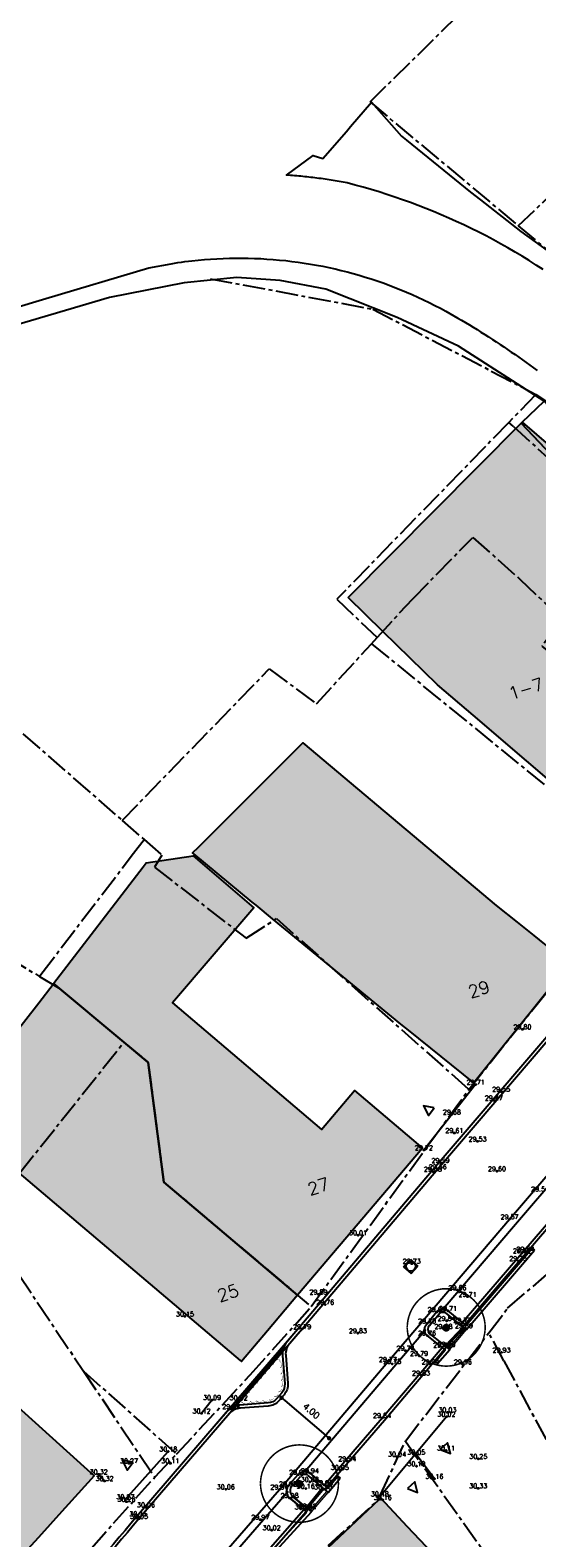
# Model space of a CAD drawing. Header units: metres. Extents: x 202952 to 203755, y 348879 to 349702.
# Tile 76 of 82: x 203458 to 203490, y 349464 to 349560. Entities that reach past the tile are written whole.
import ezdxf
from ezdxf.enums import TextEntityAlignment as Align

# ---------------------------------------------------------------- set-up
doc = ezdxf.new("R2010")
doc.units = ezdxf.units.M
doc.linetypes.add('1-200 CENTER', pattern=[4.28625, 2.8575, -0.47625, 0.47625, -0.47625])
for name, color, linetype in [('PH-BEST-BEBOUWING', 1, 'Continuous'), ('PH-BEST-BEBOUWING-ARCERING', 254, 'Continuous'), ('PH-BEST-HUISNUMMER', 7, 'Continuous'), ('PH-BEST-INRIT', 8, 'Continuous'), ('PH-BEST-KADASTRALE-GRENS', 240, '1-200 CENTER'), ('PH-BEST-WEGDEEL', 253, 'Continuous'), ('PH-INM-BOOM-HANDHAVEN', 96, 'Continuous'), ('PH-INM-HOOGTE', 20, 'Continuous'), ('PH-INM-HOOGTEPUNT', 20, 'Continuous'), ('PH-INM-KANTVERHARDING', 253, 'Continuous'), ('PH-NIEUW-BAND-18-20', 115, 'Continuous'), ('PH-NIEUW-MAATVOERING', 2, 'Continuous'), ('PH-RIO-PUTRAND-AANBRENGEN', 7, 'Continuous')]:
    doc.layers.add(name, color=color, linetype=linetype)
doc.layers.add('PH-NIEUW-BEPLANTING- OMRANDING', color=115, linetype='Continuous', transparency=0.5)
doc.layers.add('PH-NIEUW-OPSLUITBAND-10', color=115, linetype='Continuous', lineweight=18)
doc.styles.add('1-200', font='romans.shx', dxfattribs={"height": 0.4})
doc.styles.add('ISO', font='ISO')
doc.styles.add('ROMANS', font='romans.shx')
doc.dimstyles.new('BEMATING200', dxfattribs={"dimtxt": 0.4, "dimasz": 0.28, "dimexe": 0.5, "dimexo": 0.1, "dimgap": 0.4, "dimtad": 1, "dimlfac": -0.1, "dimzin": 0, "dimdsep": 46, "dimtxsty": '1-200', "dimblk": 'DOT', "dimcen": 0.09, "dimclrd": 8, "dimclre": 8, "dimclrt": 256, "dimadec": 3, "dimazin": 0, "dimtfac": 1, "dimtmove": 2, "dimatfit": 3, "dimfxl": 1, "dimtolj": 1, "dimtzin": 0, "dimarcsym": 0})

# ---------------------------------------------------------------- blocks, each defined once
blk = doc.blocks.new('INRITSYMBOOL')
at = {"layer": 'PH-BEST-INRIT'}
blk.add_lwpolyline([(-0.315, 0.63), (0, 0), (0.315, 0.63)], close=True, dxfattribs=at)
blk = doc.blocks.new('MARKER', base_point=(45, 10))
at = {"color": 0}
for radius in [0.35, 0.25]:
    blk.add_circle((45, 10), radius, dxfattribs=at)
at = {"color": 0, "style": 'ISO'}
blk.add_attdef('MARKER', (45.6, 10), '', height=0.9, dxfattribs=at)
blk = doc.blocks.new('*U15')
at = {"const_width": 0.1}
blk.add_lwpolyline([(-2.5, 0.004, 0.990403), (2.5, 0.03, 0.990403), (-2.5, 0.018)], format="xyb", dxfattribs=at)
at = {"linetype": 'Continuous', "const_width": 0.25}
blk.add_lwpolyline([(-0.125, 0, 1), (0.125, 0, 1)], format="xyb", close=True, dxfattribs=at)
blk = doc.blocks.new('_Dot')
at = {"color": 0, "linetype": 'ByBlock', "lineweight": -2}
blk.add_line((-0.5, 0), (-1, 0), dxfattribs=at)
at = {"color": 0, "linetype": 'ByBlock', "const_width": 0.5}
blk.add_lwpolyline([(-0.25, 0, 1), (0.25, 0, 1)], format="xyb", close=True, dxfattribs=at)
blk = doc.blocks.new('*D123')
at = {"layer": 'Defpoints', "color": 0, "transparency": 16777216}
for p in [(203474.094, 349472.669), (203477.142, 349470.076), (203477.142, 349470.076)]:
    blk.add_point(p, dxfattribs=at)
at = {"layer": 'PH-NIEUW-MAATVOERING', "color": 8, "lineweight": -2, "transparency": 16777216}
blk.add_line((203474.307, 349472.488), (203476.929, 349470.257), dxfattribs=at)
at = {"layer": 'PH-NIEUW-MAATVOERING', "color": 8, "lineweight": -2, "transparency": 16777216, "xscale": 0.28, "yscale": 0.28, "zscale": 0.28}
for p, rotation in [((203474.094, 349472.669), 139.6156978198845), ((203477.142, 349470.076), 319.6156978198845)]:
    blk.add_blockref('_Dot', p, dxfattribs=dict(at, rotation=rotation))
at = {"layer": 'PH-NIEUW-MAATVOERING', "transparency": 16777216, "insert": (203476.007, 349471.829), "char_height": 0.4, "attachment_point": 5, "rotation": 319.6157, "style": '1-200'}
blk.add_mtext('\\A1;4.00', dxfattribs=at)
blk = doc.blocks.new('*U26')
for p, q in [((-0.325, 0.325), (-0.325, -0.325)), ((-0.325, 0.325), (0.325, 0.325)), ((0.325, 0.325), (0.325, -0.325)), ((-0.325, -0.325), (0.325, -0.325))]:
    blk.add_line(p, q)
blk.add_circle((0, 0), 0.3)

msp = doc.modelspace()

# ---------------------------------------------------------------- hatches: boundary and pattern name
at = {"layer": 'PH-BEST-BEBOUWING-ARCERING'}
for points in [[(203478.37, 349523.935), (203489.471, 349535.115), (203493.336, 349531.02), (203493.956, 349530.363), (203496.324, 349527.854), (203496.881, 349528.502), (203497.031, 349528.373), (203497.181, 349528.244), (203496.612, 349527.591), (203498.128, 349526.296), (203498.506, 349526.738), (203505.332, 349520.904), (203505.625, 349517.052), (203501.558, 349512.298), (203500.869, 349511.493), (203500.493, 349511.815), (203496.79, 349507.486), (203486.374, 349516.399), (203484.09, 349518.354), (203480.589, 349521.77)], [(203493.83, 349531.472), (203497.228, 349528.552), (203497.36, 349528.439), (203497.181, 349528.244), (203496.612, 349527.591), (203496.324, 349527.854), (203493.956, 349530.363), (203493.336, 349531.02), (203489.471, 349535.115), (203489.527, 349535.168)], [(203486.43, 349492.85), (203482.233, 349496.222), (203481.75, 349496.61), (203473.515, 349503.36), (203472.459, 349504.23), (203472.215, 349504.431), (203468.479, 349507.508), (203468.385, 349507.586), (203468.763, 349507.949), (203475.46, 349514.634), (203480.725, 349510.218), (203487.86, 349504.21), (203489.204, 349503.13), (203490.268, 349502.276), (203492.54, 349500.45), (203492.178, 349500), (203489.232, 349496.336), (203488.415, 349495.319)], [(203459.472, 349499.203), (203465.213, 349506.689), (203465.408, 349506.943), (203468.425, 349507.39), (203472.32, 349504.067), (203467.098, 349497.967), (203476.653, 349489.854), (203478.777, 349492.356), (203483.13, 349488.66), (203475.13, 349479.24), (203466.549, 349486.483), (203465.547, 349494.149), (203463.99, 349495.445)], [(203453.008, 349487.034), (203452.27, 349488.195), (203451.385, 349488.899), (203456.419, 349495.26), (203458.527, 349497.981), (203459.448, 349499.171), (203459.472, 349499.203), (203463.99, 349495.445), (203465.547, 349494.149), (203466.549, 349486.483), (203475.13, 349479.24), (203473.193, 349476.959), (203471.53, 349475), (203471.459, 349475.06), (203466.96, 349478.88), (203457.3, 349487.063), (203455.072, 349484.39), (203455.019, 349484.327), (203454.855, 349484.13)], [(203444.471, 349474.935), (203445.105, 349475.477), (203444.13, 349476.405), (203447.54, 349480.076), (203447.941, 349480.508), (203451.964, 349476.82), (203450.956, 349475.628), (203455.435, 349471.299), (203456.495, 349472.709), (203456.971, 349472.285), (203457.64, 349471.69), (203462.08, 349467.66), (203459.817, 349465.166), (203458.699, 349463.934), (203456.5, 349461.51), (203452.324, 349465.3), (203450.495, 349463.201)], [(203475.586, 349461.657), (203480.368, 349466.182), (203480.44, 349466.25), (203482.16, 349464.43), (203484.56, 349461.89), (203485.475, 349461.023), (203484.422, 349459.93), (203483.369, 349458.837), (203485.011, 349457.084), (203485.215, 349455.396), (203483.351, 349453.513)]]:
    msp.add_hatch(color=256, dxfattribs=at).paths.add_polyline_path(points)

# ---------------------------------------------------------------- linework, layer by layer
at = {"layer": 'PH-BEST-BEBOUWING'}
for points in [[(203478.37, 349523.935), (203489.471, 349535.115), (203493.336, 349531.02), (203493.956, 349530.363), (203496.324, 349527.854), (203496.881, 349528.502), (203497.031, 349528.373), (203497.181, 349528.244), (203496.612, 349527.591), (203498.128, 349526.296), (203498.506, 349526.738), (203505.332, 349520.904), (203505.625, 349517.052), (203501.558, 349512.298), (203500.869, 349511.493), (203500.493, 349511.815), (203496.79, 349507.486), (203486.374, 349516.399), (203484.09, 349518.354), (203480.589, 349521.77), (203478.37, 349523.935)], [(203493.83, 349531.472), (203497.228, 349528.552), (203497.36, 349528.439), (203497.181, 349528.244), (203496.612, 349527.591), (203496.324, 349527.854), (203493.956, 349530.363), (203493.336, 349531.02), (203489.471, 349535.115), (203489.527, 349535.168), (203493.83, 349531.472)], [(203486.43, 349492.85), (203482.233, 349496.222), (203481.75, 349496.61), (203473.515, 349503.36), (203472.459, 349504.23), (203472.215, 349504.431), (203468.479, 349507.508), (203468.385, 349507.586), (203468.763, 349507.949), (203475.46, 349514.634), (203480.725, 349510.218), (203487.86, 349504.21), (203489.204, 349503.13), (203490.268, 349502.276), (203492.54, 349500.45), (203492.178, 349500), (203489.232, 349496.336), (203488.415, 349495.319), (203486.43, 349492.85)], [(203459.472, 349499.203), (203465.213, 349506.689), (203465.408, 349506.943), (203468.425, 349507.39), (203472.32, 349504.067), (203467.098, 349497.967), (203476.653, 349489.854), (203478.777, 349492.356), (203483.13, 349488.66), (203475.13, 349479.24), (203466.549, 349486.483), (203465.547, 349494.149), (203463.99, 349495.445), (203459.472, 349499.203)], [(203453.008, 349487.034), (203452.27, 349488.195), (203451.385, 349488.899), (203456.419, 349495.26), (203458.527, 349497.981), (203459.448, 349499.171), (203459.472, 349499.203), (203463.99, 349495.445), (203465.547, 349494.149), (203466.549, 349486.483), (203475.13, 349479.24), (203473.193, 349476.959), (203471.53, 349475), (203471.459, 349475.06), (203466.96, 349478.88), (203457.3, 349487.063), (203455.072, 349484.39), (203455.019, 349484.327), (203454.855, 349484.13), (203453.008, 349487.034)], [(203444.471, 349474.935), (203445.105, 349475.477), (203444.13, 349476.405), (203447.54, 349480.076), (203447.941, 349480.508), (203451.964, 349476.82), (203450.956, 349475.628), (203455.435, 349471.299), (203456.495, 349472.709), (203456.971, 349472.285), (203457.64, 349471.69), (203462.08, 349467.66), (203459.817, 349465.166), (203458.699, 349463.934), (203456.5, 349461.51), (203452.324, 349465.3), (203450.495, 349463.201), (203444.471, 349474.935)], [(203475.586, 349461.657), (203480.368, 349466.182), (203480.44, 349466.25), (203482.16, 349464.43), (203484.56, 349461.89), (203485.475, 349461.023), (203484.422, 349459.93), (203483.369, 349458.837), (203485.011, 349457.084), (203485.215, 349455.396), (203483.351, 349453.513), (203475.586, 349461.657)]]:
    msp.add_lwpolyline(points, close=True, dxfattribs=at)
at = {"layer": 'PH-BEST-KADASTRALE-GRENS', "ltscale": 0.5}
for p, q in [((203479.771, 349555.688), (203497.641, 349573.26)), ((203489.27, 349547.759), (203506.023, 349563.592)), ((203479.771, 349555.688), (203489.27, 349547.759)), ((203489.27, 349547.759), (203493.261, 349544.428)), ((203490.409, 349536.951), (203488.667, 349535.159)), ((203490.409, 349536.951), (203493.227, 349535.052)), ((203434.898, 349534.929), (203463.875, 349509.661)), ((203488.667, 349535.159), (203477.65, 349523.825)), ((203488.944, 349534.908), (203488.667, 349535.159)), ((203488.944, 349534.908), (203491.151, 349532.911)), ((203477.65, 349523.825), (203480.22, 349521.368)), ((203479.861, 349520.975), (203480.22, 349521.368)), ((203479.861, 349520.975), (203497.16, 349506.89)), ((203463.875, 349509.661), (203473.309, 349519.36)), ((203463.875, 349509.661), (203465.285, 349508.428)), ((203464.614, 349507.552), (203465.285, 349508.428)), ((203475.996, 349478.51), (203486.101, 349492.427)), ((203454.855, 349484.13), (203461.397, 349474.37)), ((203488.595, 349478.41), (203494.129, 349483.15)), ((203487.384, 349476.836), (203488.595, 349478.41)), ((203482.036, 349469.885), (203487.384, 349476.836)), ((203488.353, 349475.029), (203487.384, 349476.836)), ((203461.397, 349474.37), (203465.968, 349467.577)), ((203461.397, 349474.37), (203467.363, 349469.064)), ((203465.968, 349467.577), (203467.363, 349469.064))]:
    msp.add_line(p, q, dxfattribs=at)
for points in [[(203469.514, 349544.366), (203479.949, 349542.412), (203490.409, 349536.951)], [(203480.22, 349521.368), (203482.51, 349523.862), (203486.369, 349527.792)], [(203486.369, 349527.792), (203489.371, 349525.122), (203492.135, 349522.512), (203490.781, 349520.817), (203494.64, 349517.728), (203494.3, 349517.316), (203501.464, 349512.363)], [(203473.309, 349519.36), (203476.328, 349517.127), (203479.861, 349520.975)], [(203465.285, 349508.428), (203466.423, 349507.436), (203465.943, 349506.664), (203471.83, 349502.104), (203473.766, 349503.366), (203486.101, 349492.427)], [(203458.567, 349499.667), (203458.664, 349499.793), (203464.614, 349507.552)], [(203486.101, 349492.427), (203492.54, 349500.45), (203494.273, 349502.765), (203497.16, 349506.89)], [(203451.935, 349505.335), (203454.635, 349502.027), (203458.567, 349499.667)], [(203458.567, 349499.667), (203459.813, 349498.919), (203463.99, 349495.445)], [(203454.855, 349484.13), (203457.3, 349487.063), (203463.99, 349495.445)], [(203463.99, 349495.445), (203465.547, 349494.149), (203466.549, 349486.483), (203475.996, 349478.51)], [(203467.363, 349469.064), (203472.088, 349474.13), (203475.996, 349478.51)], [(203488.353, 349475.029), (203494.899, 349462.83), (203499.112, 349455.777), (203498.982, 349455.702), (203502.741, 349449.215), (203505.078, 349445.093)], [(203475.494, 349461.753), (203480.44, 349466.25), (203480.426, 349466.397), (203482.036, 349469.885)], [(203482.036, 349469.885), (203489.38, 349459.59), (203496.939, 349445.913), (203506.935, 349399.232)], [(203453.264, 349457.807), (203460.47, 349461.446), (203465.968, 349467.577)]]:
    msp.add_lwpolyline(points, dxfattribs=at)
at = {"layer": 'PH-BEST-WEGDEEL'}
for points in [[(203490.869, 349544.948), (203490.424, 349545.237), (203489.976, 349545.521), (203489.524, 349545.799), (203489.068, 349546.071), (203488.609, 349546.337), (203488.146, 349546.597), (203487.68, 349546.852), (203487.211, 349547.1), (203486.739, 349547.342), (203486.263, 349547.578), (203485.785, 349547.808), (203485.304, 349548.032), (203484.82, 349548.25), (203484.333, 349548.461), (203483.844, 349548.666), (203483.352, 349548.865), (203482.857, 349549.057), (203482.36, 349549.243), (203481.861, 349549.422), (203481.359, 349549.595), (203480.855, 349549.762), (203480.349, 349549.922), (203479.841, 349550.076), (203479.331, 349550.223), (203478.819, 349550.363), (203478.306, 349550.497), (203478.177, 349550.522), (203478.049, 349550.546), (203477.92, 349550.569), (203477.791, 349550.592), (203477.662, 349550.614), (203477.533, 349550.636), (203477.404, 349550.658), (203477.274, 349550.679), (203477.145, 349550.699), (203477.016, 349550.719), (203476.886, 349550.738), (203476.757, 349550.756), (203476.627, 349550.774), (203476.498, 349550.792), (203476.368, 349550.809), (203476.238, 349550.826), (203476.108, 349550.842), (203475.978, 349550.857), (203475.848, 349550.871), (203475.718, 349550.885), (203475.588, 349550.899), (203475.458, 349550.912), (203475.327, 349550.925), (203475.197, 349550.937), (203475.067, 349550.949), (203474.936, 349550.96), (203474.806, 349550.97), (203474.675, 349550.98), (203474.545, 349550.989), (203474.414, 349550.998), (203476.117, 349552.267), (203476.743, 349552.065), (203478.251, 349553.8), (203478.521, 349554.111), (203479.872, 349555.664), (203481.796, 349553.491), (203482.106, 349553.24), (203486.219, 349549.914), (203486.856, 349549.413), (203489.437, 349547.383), (203491.667, 349545.784)], [(203454.776, 349541.835), (203458.979, 349543.096), (203465.595, 349545.053), (203467.01, 349545.323), (203467.232, 349545.362), (203467.455, 349545.398), (203467.678, 349545.43), (203467.902, 349545.459), (203468.126, 349545.485), (203468.35, 349545.507), (203468.749, 349545.549), (203469.149, 349545.586), (203469.55, 349545.616), (203469.951, 349545.641), (203470.352, 349545.659), (203470.753, 349545.672), (203471.155, 349545.679), (203471.556, 349545.68), (203471.958, 349545.675), (203472.359, 349545.664), (203472.76, 349545.648), (203473.161, 349545.625), (203473.561, 349545.596), (203473.962, 349545.561), (203474.361, 349545.521), (203474.76, 349545.475), (203475.158, 349545.423), (203475.555, 349545.366), (203475.952, 349545.302), (203476.347, 349545.232), (203476.742, 349545.157), (203477.135, 349545.076), (203477.527, 349544.989), (203477.918, 349544.897), (203478.307, 349544.799), (203478.695, 349544.695), (203479.081, 349544.585), (203479.466, 349544.47), (203479.849, 349544.349), (203480.23, 349544.222), (203480.609, 349544.09), (203480.987, 349543.953), (203481.362, 349543.81), (203481.735, 349543.661), (203482.106, 349543.507), (203482.474, 349543.347), (203482.84, 349543.182), (203483.204, 349543.012), (203483.565, 349542.836), (203483.923, 349542.655), (203484.279, 349542.469), (203484.632, 349542.278), (203484.886, 349542.135), (203485.139, 349541.991), (203485.391, 349541.846), (203485.642, 349541.699), (203485.892, 349541.551), (203486.142, 349541.402), (203486.39, 349541.251), (203486.638, 349541.099), (203486.885, 349540.945), (203487.131, 349540.79), (203487.376, 349540.634), (203487.621, 349540.476), (203487.864, 349540.317), (203488.107, 349540.156), (203488.348, 349539.994), (203488.589, 349539.831), (203488.829, 349539.666), (203489.068, 349539.5), (203489.306, 349539.332), (203489.543, 349539.163), (203489.779, 349538.993), (203490.014, 349538.822), (203490.248, 349538.649), (203490.481, 349538.475)], [(203490.941, 349536.521), (203485.451, 349540.035), (203481.512, 349541.868), (203476.944, 349543.693), (203474.005, 349544.254), (203471.224, 349544.443), (203467.854, 349544.094), (203463.071, 349543.163), (203455.15, 349540.839)]]:
    msp.add_lwpolyline(points, dxfattribs=at)
msp.add_lwpolyline([(203493.336, 349531.02), (203489.471, 349535.115), (203489.527, 349535.168), (203490.941, 349536.521), (203494.785, 349532.345), (203493.83, 349531.472), (203493.336, 349531.02)], close=True, dxfattribs=at)
at = {"layer": 'PH-INM-KANTVERHARDING'}
for p, q in [((203483.579, 349477.3), (203484.2, 349478.043)), ((203484.683, 349475.925), (203483.563, 349476.803)), ((203485.716, 349477.198), (203484.589, 349476)), ((203474.676, 349466.893), (203475.316, 349467.619)), ((203475.785, 349467.689), (203476.85, 349466.798)), ((203475.806, 349465.532), (203474.755, 349466.393))]:
    msp.add_line(p, q, dxfattribs=at)
for points in [[(203427.001, 349431.955, 0.029006), (203435.731, 349435.695), (203437.428, 349436.504, 0.047479), (203454.494, 349447.066), (203456.047, 349448.269, 0.039107), (203467.126, 349458.936), (203473.96, 349466.798), (203480.915, 349474.975), (203488.718, 349484.11), (203491.685, 349487.573), (203496.799, 349493.534), (203501.851, 349499.449), (203508.03, 349506.684, -0.039138), (203524.494, 349523.23, -0.013499), (203529.802, 349527.52, -0.013681), (203535.409, 349531.569), (203540.694, 349535.115), (203545.59, 349538.351), (203552.818, 349543.165), (203559.127, 349547.352)], [(203504.862, 349523.881), (203507.651, 349520.784, -0.341667), (203507.312, 349514.302), (203504.903, 349511.575), (203500.74, 349506.787), (203493.689, 349498.51), (203484.109, 349487.317), (203475.417, 349477.073), (203464.956, 349464.921, -0.051448), (203451.808, 349452.024, -0.02534), (203442.169, 349445.527, -0.025342), (203431.922, 349440.037, -0.02937), (203420.883, 349435.759, -0.019242), (203413.41, 349433.67), (203411.641, 349433.303), (203407.272, 349432.436), (203398.847, 349431.106), (203391.936, 349430.031), (203383.993, 349428.785), (203377.078, 349427.75), (203368.165, 349426.299)], [(203504.713, 349523.747), (203507.493, 349520.66, -0.340909), (203507.161, 349514.433), (203504.752, 349511.707), (203500.587, 349506.917), (203493.537, 349498.64), (203483.957, 349487.447), (203475.265, 349477.203), (203464.804, 349465.05, -0.051445), (203451.686, 349452.182, -0.025333), (203442.066, 349445.698, -0.02534), (203431.838, 349440.218, -0.029367), (203420.822, 349435.949, -0.019331), (203413.328, 349433.856)], [(203484.042, 349478.166, -0.438846), (203484.768, 349478.24), (203485.686, 349477.481), (203489.511, 349481.931), (203493.211, 349486.236), (203492.306, 349487.054)], [(203475.16, 349467.744, -0.424404), (203475.911, 349467.844), (203476.827, 349467.078), (203480.541, 349471.374), (203484.396, 349475.896), (203483.427, 349476.655, -0.408141), (203483.432, 349477.435), (203484.042, 349478.166)], [(203484.2, 349478.043, -0.446655), (203484.638, 349478.088), (203485.793, 349477.134), (203484.668, 349475.938)], [(203474.616, 349466.248, -0.306246), (203474.506, 349467.003), (203475.16, 349467.744)], [(203466.975, 349458.235, -0.437223), (203467.682, 349458.325), (203468.563, 349457.511), (203472.487, 349462.042), (203475.52, 349465.508), (203474.616, 349466.248)], [(203467.352, 349458.438, 0.000566), (203467.501, 349458.606), (203474.339, 349466.472), (203474.447, 349466.599)]]:
    msp.add_lwpolyline(points, format="xyb", dxfattribs=at)
at = {"layer": 'PH-INM-KANTVERHARDING', "flags": 128}
for points in [[(203486.541, 349492.733), (203483.219, 349488.537)], [(203469.642, 349472.526), (203468.967, 349471.664)], [(203480.582, 349466.126), (203480.398, 349466.353), (203484.67, 349471.458)], [(203464.086, 349466.17), (203466.832, 349469.224)], [(203483.898, 349467.481), (203482.736, 349469.027)], [(203462.37, 349467.764), (203462.748, 349467.338)]]:
    msp.add_lwpolyline(points, dxfattribs=at)
at = {"layer": 'PH-INM-KANTVERHARDING'}
for points in [[(203484.468, 349478.364), (203489.098, 349483.785), (203492.065, 349487.248), (203492.129, 349487.323)], [(203485.71, 349477.202), (203489.663, 349481.801), (203493.489, 349486.253)], [(203475.603, 349467.958), (203481.296, 349474.65), (203483.275, 349476.968)], [(203476.85, 349466.798), (203480.693, 349471.244), (203484.683, 349475.925)], [(203476.723, 349466.904), (203475.688, 349465.629)], [(203476.8, 349466.84), (203475.765, 349465.565)], [(203468.579, 349457.223), (203472.638, 349461.911), (203475.806, 349465.532)]]:
    msp.add_lwpolyline(points, dxfattribs=at)
for centre, radius, start, end in [((203483.828, 349477.043), 0.358, 134.07349, 222.1335), ((203475.584, 349467.431), 0.327, 51.96387, 144.88619), ((203475.119, 349466.706), 0.481, 157.19372, 220.72059)]:
    msp.add_arc(centre, radius, start, end, dxfattribs=at)
at = {"layer": 'PH-NIEUW-BAND-18-20', "ltscale": 0.2}
for p, q in [((203485.918, 349477.29), (203490.159, 349482.256)), ((203485.942, 349477.011), (203490.31, 349482.127)), ((203484.638, 349478.088), (203485.942, 349477.011)), ((203484.768, 349478.24), (203485.918, 349477.29))]:
    msp.add_line(p, q, dxfattribs=at)
for points in [[(203490.158, 349482.257), (203490.31, 349482.127)], [(203484.102, 349474.857), (203484.882, 349475.77), (203483.563, 349476.803)], [(203483.945, 349474.981), (203484.594, 349475.741), (203483.427, 349476.655)], [(203483.945, 349474.981), (203484.102, 349474.857)], [(203475.785, 349467.689), (203477.079, 349466.606), (203477.856, 349467.52)], [(203475.911, 349467.844), (203477.055, 349466.887), (203477.704, 349467.65)], [(203477.704, 349467.65), (203477.856, 349467.52)], [(203474.616, 349466.248), (203475.728, 349465.338)], [(203474.755, 349466.393), (203476.018, 349465.359)], [(203468.567, 349457.507), (203475.728, 349465.338)], [(203468.581, 349457.226), (203476.018, 349465.359)]]:
    msp.add_lwpolyline(points, dxfattribs=at)
for points in [[(203475.101, 349477.012), (203474.448, 349476.254, 0.198912), (203474.161, 349475.382), (203474.297, 349473.57, -0.198912), (203474.105, 349472.989), (203473.779, 349472.61, -0.198912), (203473.232, 349472.334), (203471.421, 349472.199, 0.198912), (203470.601, 349471.785), (203469.949, 349471.027)], [(203475.252, 349476.881), (203474.6, 349476.123, 0.198912), (203474.361, 349475.396), (203474.496, 349473.585, -0.198912), (203474.257, 349472.858), (203473.931, 349472.479, -0.198912), (203473.247, 349472.135), (203471.436, 349471.999, 0.198912), (203470.753, 349471.654), (203470.1, 349470.897)]]:
    msp.add_lwpolyline(points, format="xyb", dxfattribs=at)
at = {"layer": 'PH-NIEUW-BEPLANTING- OMRANDING'}
msp.add_lwpolyline([(203471.533, 349472.408, 0, 0.04, -0.520567), (203471.794, 349472.711, 0, 0.04, -0.520567), (203472.055, 349473.014, 0, 0.04, -0.520567), (203472.316, 349473.317, 0, 0.04, -0.520567), (203472.577, 349473.62, 0, 0.04, -0.520567), (203472.838, 349473.923, 0, 0.04, -0.520567), (203473.099, 349474.226, 0, 0.04, -0.520567), (203473.36, 349474.53, 0, 0.04, -0.520567), (203473.621, 349474.833, 0, 0.04, -0.520567), (203473.882, 349475.136, 0, 0.04, -0.520567), (203473.991, 349474.978, 0, 0.04, -0.520567), (203474.021, 349474.579, 0, 0.04, -0.520567), (203474.05, 349474.18, 0, 0.04, -0.520567), (203474.08, 349473.781, 0, 0.04, -0.520567), (203474.085, 349473.383, 0, 0.04, -0.520567), (203473.887, 349473.041, 0, 0.04, -0.520567), (203473.626, 349472.738, 0, 0.04, -0.520567), (203473.285, 349472.543, 0, 0.04, -0.520567), (203472.887, 349472.509, 0, 0.04, -0.520567), (203472.488, 349472.479, 0, 0.04, -0.520567), (203472.089, 349472.449, 0, 0.04, -0.520567)], format="xyseb", close=True, dxfattribs=at)
at = {"layer": 'PH-NIEUW-OPSLUITBAND-10', "ltscale": 0.2}
for points in [[(203484.803, 349475.832), (203485.865, 349477.075)], [(203484.882, 349475.77), (203485.942, 349477.011)], [(203474.448, 349476.254), (203470.601, 349471.785)], [(203474.211, 349475.825), (203470.99, 349472.083)], [(203475.94, 349465.422), (203477.002, 349466.671)], [(203476.018, 349465.359), (203477.079, 349466.606)]]:
    msp.add_lwpolyline(points, dxfattribs=at)

# ---------------------------------------------------------------- block references
at = {"layer": 'PH-BEST-INRIT'}
for p, rotation in [((203483.194, 349491.376), 233.434262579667), ((203484.922, 349469.094), 41.01991214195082), ((203463.879, 349468.666), 233.434262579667), ((203482.814, 349466.592), 41.01991214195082)]:
    msp.add_blockref('INRITSYMBOOL', p, dxfattribs=dict(at, rotation=rotation))
at = {"layer": 'PH-INM-BOOM-HANDHAVEN'}
for p in [(203484.655, 349477.155), (203475.245, 349467.149)]:
    msp.add_blockref('*U15', p, dxfattribs=at)
at = {"layer": 'PH-INM-HOOGTEPUNT', "xscale": 0.1, "yscale": 0.1, "zscale": 0.1}
for p in [(203489.543, 349496.275, 29.801), (203486.541, 349492.733, 29.713), (203488.18, 349492.28, 29.553), (203487.706, 349491.724, 29.468), (203485.019, 349490.826, 29.681), (203485.177, 349489.633, 29.611), (203483.219, 349488.537, 29.723), (203486.666, 349489.095, 29.533), (203484.109, 349487.317, 29.558), (203484.289, 349487.719, 29.586), (203483.798, 349487.163, 29.678), (203487.909, 349487.187, 29.602), (203488.718, 349484.11, 29.571), (203479.001, 349483.084, 30.006), (203489.511, 349481.931, 29.618), (203489.736, 349482.031, 29.644), (203482.444, 349481.262, 29.727), (203489.28, 349481.436, 29.752), (203485.379, 349479.568, 29.661), (203476.464, 349479.294, 29.893), (203476.894, 349478.638, 29.759), (203486.02, 349479.144, 29.705), (203467.902, 349477.882, 30.152), (203484.042, 349478.166, 29.686), (203484.359, 349478.358, 29.683), (203484.682, 349477.6, 29.836), (203484.768, 349478.24, 29.711), (203475.417, 349477.073, 29.791), (203478.991, 349476.81, 29.834), (203483.272, 349476.999, 29.723), (203483.427, 349476.655, 29.757), (203483.432, 349477.435, 29.704), (203484.478, 349477.081, 29.88), (203485.686, 349477.481, 29.767), (203485.793, 349477.133, 29.885), (203482.046, 349475.687, 29.742), (203484.396, 349475.896, 29.787), (203484.677, 349475.947, 29.898), (203480.915, 349474.975, 29.766), (203481.194, 349474.837, 29.747), (203482.915, 349475.352, 29.788), (203483.658, 349474.811, 29.906), (203485.723, 349474.814, 29.958), (203488.2, 349475.574, 29.93), (203483.043, 349474.103, 29.826), (203469.642, 349472.526, 30.093), (203470.874, 349471.955, 29.938), (203471.347, 349472.516, 30.017), (203468.967, 349471.664, 30.119), (203480.541, 349471.374, 29.843), (203484.67, 349471.458, 30.017), (203484.731, 349471.737, 30.026), (203466.832, 349469.224, 30.178), (203481.503, 349468.896, 30.037), (203482.736, 349469.027, 30.054), (203484.644, 349469.293, 30.108), (203464.314, 349468.471, 30.269), (203466.963, 349468.469, 30.113), (203475.477, 349467.947, 29.907), (203477.835, 349468.051, 30.05), (203478.314, 349468.612, 29.943), (203482.747, 349468.285, 30.103), (203486.714, 349468.758, 30.252), (203462.37, 349467.764, 30.32), (203462.748, 349467.338, 30.319), (203474.506, 349467.003, 29.918), (203475.16, 349467.744, 29.898), (203475.907, 349467.281, 30.076), (203475.911, 349467.844, 29.936), (203476.827, 349467.078, 29.963), (203483.898, 349467.481, 30.161), (203464.086, 349466.17, 30.266), (203464.156, 349466.014, 30.255), (203470.522, 349466.807, 30.056), (203473.96, 349466.798, 29.942), (203474.443, 349466.629, 29.943), (203474.616, 349466.248, 29.977), (203475.651, 349466.852, 30.162), (203476.764, 349466.796, 30.098), (203480.398, 349466.353, 30.175), (203480.582, 349466.126, 30.164), (203486.707, 349466.869, 30.329), (203464.908, 349465.074, 30.152), (203465.404, 349465.65, 30.06), (203475.52, 349465.508, 29.998), (203475.765, 349465.565, 30.121), (203464.956, 349464.921, 30.049), (203472.733, 349464.862, 29.968), (203473.463, 349464.188, 30.023)]:
    msp.add_blockref('MARKER', p, dxfattribs=at)
at = {"layer": 'PH-RIO-PUTRAND-AANBRENGEN', "rotation": 47.58793164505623}
msp.add_blockref('*U26', (203482.384, 349481.088), dxfattribs=at)

# ---------------------------------------------------------------- texts
at = {"layer": 'PH-BEST-HUISNUMMER', "style": 'ROMANS'}
for s, p in [('1-7', (203489.77, 349518.1)), ('29', (203486.756, 349498.842)), ('27', (203476.459, 349486.211)), ('25', (203470.658, 349479.382))]:
    msp.add_text(s, height=0.8, rotation=17.9, dxfattribs=at).set_placement(p, align=Align.MIDDLE_CENTER)
at = {"layer": 'PH-INM-HOOGTE', "style": 'ROMANS'}
for s, p in [('29.80', (203489.543, 349496.275)), ('29.71', (203486.541, 349492.733)), ('29.55', (203488.18, 349492.28)), ('29.47', (203487.706, 349491.724)), ('29.68', (203485.019, 349490.826)), ('29.61', (203485.177, 349489.633)), ('29.53', (203486.666, 349489.095)), ('29.72', (203483.219, 349488.537)), ('29.68', (203483.798, 349487.163)), ('29.56', (203484.109, 349487.317)), ('29.59', (203484.289, 349487.719)), ('29.60', (203487.909, 349487.187)), ('29.51', (203490.674, 349485.891)), ('29.57', (203488.718, 349484.11)), ('30.01', (203479.001, 349483.084)), ('29.73', (203482.444, 349481.262)), ('29.75', (203489.28, 349481.436)), ('29.62', (203489.511, 349481.931)), ('29.64', (203489.736, 349482.031)), ('29.89', (203476.464, 349479.294)), ('29.66', (203485.379, 349479.568)), ('29.76', (203476.894, 349478.638)), ('29.71', (203486.02, 349479.144)), ('30.15', (203467.902, 349477.882)), ('29.70', (203483.432, 349477.435)), ('29.69', (203484.042, 349478.166)), ('29.84', (203484.682, 349477.6)), ('29.71', (203484.768, 349478.24)), ('29.77', (203485.686, 349477.481)), ('29.79', (203475.417, 349477.073)), ('29.83', (203478.991, 349476.81)), ('29.76', (203483.427, 349476.655)), ('29.88', (203484.478, 349477.081)), ('29.89', (203485.793, 349477.133)), ('29.74', (203482.046, 349475.687)), ('29.79', (203484.396, 349475.896)), ('29.90', (203484.677, 349475.947)), ('29.93', (203488.2, 349475.574)), ('29.77', (203480.915, 349474.975)), ('29.75', (203481.194, 349474.837)), ('29.79', (203482.915, 349475.352)), ('29.91', (203483.658, 349474.811)), ('29.96', (203485.723, 349474.814)), ('29.83', (203483.043, 349474.103)), ('30.09', (203469.642, 349472.526)), ('30.02', (203471.347, 349472.516)), ('30.12', (203468.967, 349471.664)), ('29.94', (203470.874, 349471.955)), ('30.03', (203484.731, 349471.737)), ('29.84', (203480.541, 349471.374)), ('30.02', (203484.67, 349471.458)), ('30.18', (203466.832, 349469.224)), ('30.04', (203481.503, 349468.896)), ('30.05', (203482.736, 349469.027)), ('30.11', (203484.644, 349469.293)), ('30.25', (203486.714, 349468.758)), ('30.32', (203462.37, 349467.764)), ('30.27', (203464.314, 349468.471)), ('30.11', (203466.963, 349468.469)), ('29.90', (203475.16, 349467.744)), ('29.94', (203475.911, 349467.844)), ('30.05', (203477.835, 349468.051)), ('29.94', (203478.314, 349468.612)), ('30.10', (203482.747, 349468.285)), ('30.32', (203462.748, 349467.338)), ('30.06', (203470.522, 349466.807)), ('29.94', (203473.96, 349466.798)), ('29.92', (203474.506, 349467.003)), ('30.16', (203475.651, 349466.852)), ('30.08', (203475.907, 349467.281)), ('30.10', (203476.764, 349466.796)), ('29.96', (203476.827, 349467.078)), ('30.16', (203483.898, 349467.481)), ('30.33', (203486.707, 349466.869)), ('30.27', (203464.086, 349466.17)), ('30.26', (203464.156, 349466.014)), ('29.98', (203474.616, 349466.248)), ('30.18', (203480.398, 349466.353)), ('30.16', (203480.582, 349466.126)), ('30.15', (203464.908, 349465.074)), ('30.05', (203464.956, 349464.921)), ('30.06', (203465.404, 349465.65)), ('29.97', (203472.733, 349464.862)), ('30.00', (203475.52, 349465.508)), ('30.12', (203475.765, 349465.565)), ('30.02', (203473.463, 349464.188))]:
    msp.add_text(s, height=0.3, dxfattribs=at).set_placement(p, align=Align.CENTER)

# ---------------------------------------------------------------- dimensions: what is measured, and where the dimension line sits
at = {"layer": 'PH-NIEUW-MAATVOERING'}
dim = msp.add_aligned_dim(p1=(203474.094, 349472.669), p2=(203477.142, 349470.076), distance=0, dimstyle='BEMATING200', override={"dimtad": 3, "dimse1": 1, "dimse2": 1}, dxfattribs=at)
dim.commit()
dim.dimension.update_dxf_attribs({"geometry": '*D123', "text_midpoint": (203476.007, 349471.829)})

doc.saveas('drawing.dxf')
